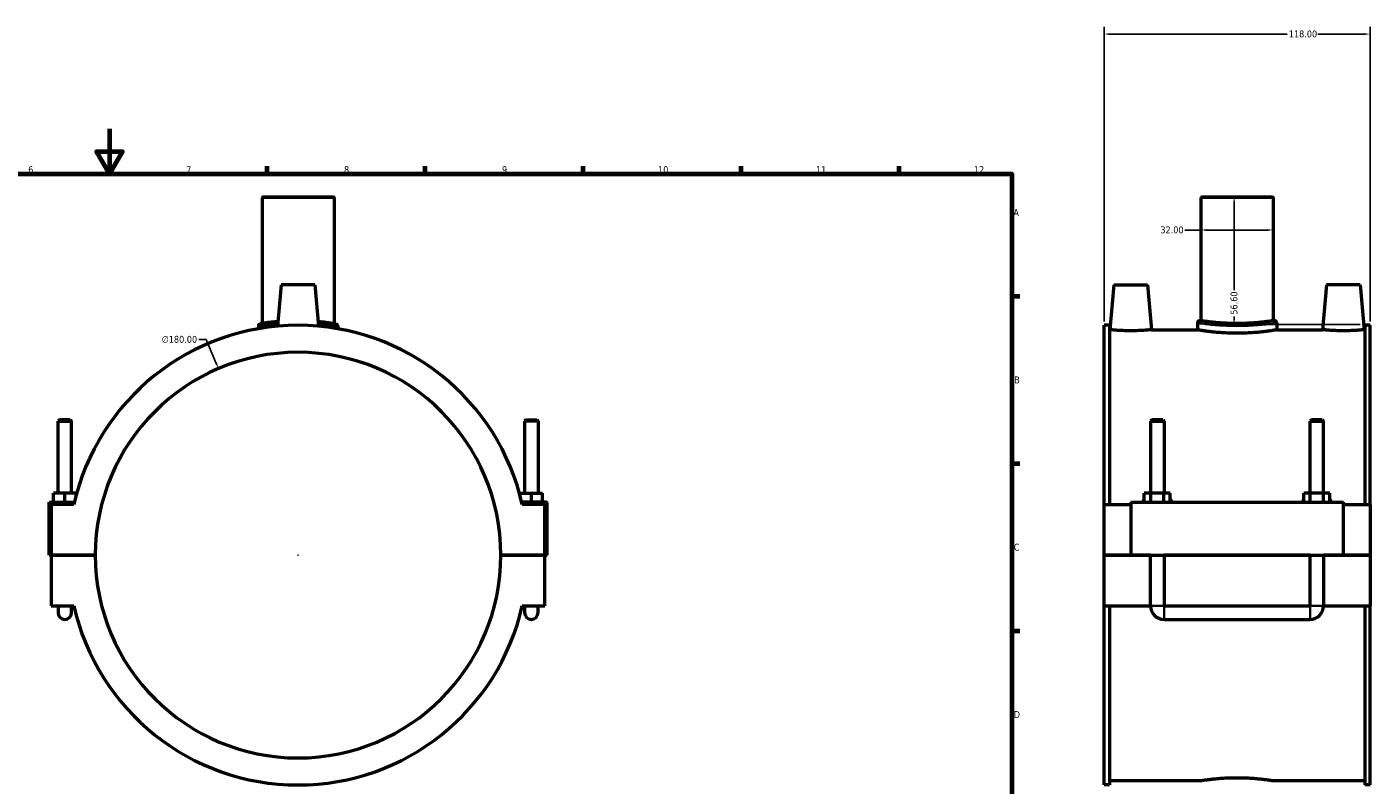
# Model space of a CAD drawing. Header units: millimetres. Extents: x 0 to 1126, y -37 to 1102.
# Tile 3 of 4: x 384 to 981, y 303 to 639. Entities that reach past the tile are written whole.
import ezdxf

# ---------------------------------------------------------------- set-up
doc = ezdxf.new("R2010")
doc.units = ezdxf.units.MM
for name, color, linetype, lineweight in [('Border (ANSI)', 7, 'Continuous', 70), ('Dimension (ANSI)', 7, 'Continuous', 25), ('Visible (ANSI)', 7, 'Continuous', 50), ('Visible Narrow (ANSI)', 7, 'Continuous', 35)]:
    doc.layers.add(name, color=color, linetype=linetype, lineweight=lineweight)
doc.styles.add('Note Text (ANSI)', font='tahoma.ttf')
doc.dimstyles.new('Default - mm (ANSI)', dxfattribs={"dimtxt": 3.048, "dimasz": 2.5, "dimexe": 3.175, "dimexo": 1.6002, "dimgap": 0.8, "dimtad": 0, "dimtoh": 1, "dimrnd": 1e-08, "dimzin": 4, "dimdsep": 46, "dimtxsty": 'Note Text (ANSI)', "dimcen": 0.09, "dimdle": 10, "dimclrd": 256, "dimclre": 256, "dimclrt": 256, "dimadec": 1, "dimazin": 1, "dimtfac": 1, "dimtofl": 0, "dimtmove": 0, "dimatfit": 3, "dimfxl": 1, "dimtolj": 1, "dimtzin": 4, "dimlwd": -1, "dimlwe": -1, "dimarcsym": 0})

# ---------------------------------------------------------------- blocks, each defined once
blk = doc.blocks.new('Borders Default Border')
at = {"layer": 'Border (ANSI)'}
for p, q in [((490.58, 574), (490.58, 577.45)), ((560.67, 574), (560.67, 577.45)), ((630.75, 574), (630.75, 577.45)), ((700.83, 574), (700.83, 577.45)), ((770.92, 574), (770.92, 577.45)), ((821, 519.75), (824.45, 519.75)), ((821, 445.5), (824.45, 445.5)), ((821, 371.25), (824.45, 371.25))]:
    blk.add_line(p, q, dxfattribs=at)
at = {"layer": 'Border (ANSI)', "flags": 128}
for points in [[(420.5, 594), (420.5, 574), (414.73, 584), (426.27, 584), (420.5, 574)], [(20, 20), (20, 574), (821, 574), (821, 20), (20, 20)]]:
    blk.add_lwpolyline(points, dxfattribs=at)
at = {"layer": 'Border (ANSI)', "attachment_point": 7, "style": 'Note Text (ANSI)'}
for s, insert, char_height in [('6', (384.49, 574.34), 3.05), ('7', (454.6, 574.4), 3.05), ('8', (524.63, 574.33), 3.05), ('9', (594.7, 574.34), 3.05), ('10', (663.96, 574.34), 3.048), ('11', (734.04, 574.4), 3.048), ('12', (804.13, 574.4), 3.048), ('A', (821.63, 555.35), 3.05), ('B', (821.99, 481.1), 3.05), ('C', (821.8, 406.8), 3.05), ('D', (821.81, 332.6), 3.05)]:
    blk.add_mtext(s, dxfattribs=dict(at, insert=insert, char_height=char_height))
blk = doc.blocks.new('*D6')
at = {"layer": 'Defpoints', "color": 0, "transparency": 16777216}
for p in [(979.87, 636.09), (861.87, 506.86), (979.87, 506.86)]:
    blk.add_point(p, dxfattribs=at)
at = {"layer": 'Dimension (ANSI)', "transparency": 16777216}
for p, q in [((861.87, 508.47), (861.87, 639.26)), ((979.87, 508.47), (979.87, 639.26)), ((864.37, 636.09), (943.03, 636.09)), ((977.37, 636.09), (956.71, 636.09))]:
    blk.add_line(p, q, dxfattribs=at)
for points in [[(864.37, 636.5), (864.37, 635.67), (861.87, 636.09)], [(977.37, 636.5), (977.37, 635.67), (979.87, 636.09)]]:
    blk.add_solid(points, dxfattribs=at)
at = {"layer": 'Dimension (ANSI)', "transparency": 16777216, "insert": (943.83, 637.68), "char_height": 3.048, "attachment_point": 1, "style": 'Note Text (ANSI)'}
blk.add_mtext('\\A1;118.00', dxfattribs=at)
blk = doc.blocks.new('*D7')
at = {"layer": 'Defpoints', "color": 0, "transparency": 16777216}
for p in [(920.87, 563.86), (919.56, 507.26), (977.11, 507.26)]:
    blk.add_point(p, dxfattribs=at)
at = {"layer": 'Dimension (ANSI)', "transparency": 16777216}
for p, q in [((919.56, 561.36), (919.56, 522.37)), ((919.56, 509.76), (919.56, 510.77)), ((975.51, 507.26), (916.39, 507.26))]:
    blk.add_line(p, q, dxfattribs=at)
for points in [[(919.15, 561.36), (919.98, 561.36), (919.56, 563.86)], [(919.15, 509.76), (919.98, 509.76), (919.56, 507.26)]]:
    blk.add_solid(points, dxfattribs=at)
at = {"layer": 'Dimension (ANSI)', "transparency": 16777216, "insert": (917.98, 511.57), "char_height": 3.048, "attachment_point": 1, "rotation": 90, "style": 'Note Text (ANSI)'}
blk.add_mtext('\\A1;56.60', dxfattribs=at)
blk = doc.blocks.new('*D8')
at = {"layer": 'Defpoints', "color": 0, "transparency": 16777216}
for p in [(468.92, 487.65), (539.55, 322.08)]:
    blk.add_point(p, dxfattribs=at)
at = {"layer": 'Dimension (ANSI)', "transparency": 16777216}
for p, q in [((460.21, 500.51), (463.43, 500.51)), ((463.43, 500.51), (467.94, 489.95)), ((504.14, 404.86), (504.32, 404.86)), ((504.23, 404.77), (504.23, 404.95))]:
    blk.add_line(p, q, dxfattribs=at)
blk.add_solid([(468.32, 490.11), (467.56, 489.78), (468.92, 487.65)], dxfattribs=at)
at = {"layer": 'Dimension (ANSI)', "transparency": 16777216, "insert": (443.73, 502.15), "char_height": 3.048, "attachment_point": 1, "style": 'Note Text (ANSI)'}
blk.add_mtext('\\A1;∅180.00', dxfattribs=at)
blk = doc.blocks.new('*D9')
at = {"layer": 'Defpoints', "color": 0, "transparency": 16777216}
for p in [(904.87, 549.14), (904.87, 549.14), (936.87, 549.14)]:
    blk.add_point(p, dxfattribs=at)
at = {"layer": 'Dimension (ANSI)', "transparency": 16777216}
for p, q in [((904.87, 549.14), (897.69, 549.14)), ((934.37, 549.14), (907.37, 549.14))]:
    blk.add_line(p, q, dxfattribs=at)
for points in [[(907.37, 549.56), (907.37, 548.72), (904.87, 549.14)], [(934.37, 549.56), (934.37, 548.72), (936.87, 549.14)]]:
    blk.add_solid(points, dxfattribs=at)
at = {"layer": 'Dimension (ANSI)', "transparency": 16777216, "insert": (886.84, 550.73), "char_height": 3.048, "attachment_point": 1, "style": 'Note Text (ANSI)'}
blk.add_mtext('\\A1;32.00', dxfattribs=at)

msp = doc.modelspace()

# ---------------------------------------------------------------- linework, layer by layer
at = {"layer": 'Visible (ANSI)'}
for p, q in [((488.5525, 563.8649), (488.2325, 563.5449)), ((520.2325, 563.5449), (488.2325, 563.5449)), ((488.2325, 563.5449), (488.2325, 507.6267)), ((488.5525, 563.8649), (519.9125, 563.8649)), ((519.9125, 563.8649), (520.2325, 563.5449)), ((520.2325, 563.5449), (520.2325, 507.6267)), ((905.1862, 563.8649), (904.8662, 563.5449)), ((936.8662, 563.5449), (904.8662, 563.5449)), ((904.8662, 563.5449), (904.8662, 508.8649)), ((905.1862, 563.8649), (936.5462, 563.8649)), ((936.5462, 563.8649), (936.8662, 563.5449)), ((936.8662, 563.5449), (936.8662, 508.8649)), ((496.7325, 524.8649), (495.122, 506.4572)), ((511.7325, 524.8649), (496.7325, 524.8649)), ((511.7325, 524.8649), (513.3429, 506.4572)), ((866.1662, 524.8649), (864.4165, 504.8649)), ((866.1662, 524.8649), (881.1662, 524.8649)), ((881.1662, 524.8649), (882.916, 504.8649)), ((960.5662, 524.8649), (958.8165, 504.8649)), ((975.5662, 524.8649), (960.5662, 524.8649)), ((975.5662, 524.8649), (977.316, 504.8649)), ((903.2662, 507.9049), (903.2662, 504.8649)), ((904.8662, 508.8649), (904.2262, 508.8649)), ((937.5062, 508.8649), (936.8662, 508.8649)), ((938.4662, 507.9049), (938.4662, 504.8649)), ((486.6325, 506.5524), (486.6325, 505.335)), ((521.8325, 506.5524), (521.8325, 505.335)), ((861.8662, 427.3649), (861.8662, 506.8649)), ((864.2262, 506.8649), (861.8662, 506.8649)), ((864.2262, 506.8649), (864.2262, 427.3649)), ((864.2262, 504.8649), (864.4165, 504.8649)), ((882.916, 504.8649), (903.2662, 504.8649)), ((938.4662, 504.8649), (958.8165, 504.8649)), ((977.316, 504.8649), (977.5062, 504.8649)), ((977.5062, 506.8649), (977.5062, 427.3649)), ((979.8662, 506.8649), (977.5062, 506.8649)), ((979.8662, 427.3649), (979.8662, 506.8649)), ((398.3325, 464.9149), (397.7325, 464.3149)), ((397.7325, 464.3149), (403.7325, 464.3149)), ((397.7325, 432.3649), (397.7325, 464.3149)), ((403.1325, 464.9149), (398.3325, 464.9149)), ((403.1325, 464.9149), (403.7325, 464.3149)), ((403.7325, 432.3649), (403.7325, 464.3149)), ((605.3325, 464.9149), (604.7325, 464.3149)), ((610.7325, 464.3149), (604.7325, 464.3149)), ((604.7325, 464.3149), (604.7325, 432.3649)), ((605.3325, 464.9149), (610.1325, 464.9149)), ((610.1325, 464.9149), (610.7325, 464.3149)), ((610.7325, 464.3149), (610.7325, 432.3649)), ((883.0662, 464.9149), (882.4662, 464.3149)), ((882.4662, 464.3149), (888.4662, 464.3149)), ((882.4662, 464.3149), (882.4662, 432.3649)), ((887.8662, 464.9149), (883.0662, 464.9149)), ((887.8662, 464.9149), (888.4662, 464.3149)), ((888.4662, 464.3149), (888.4662, 432.3649)), ((953.8662, 464.9149), (953.2662, 464.3149)), ((953.2662, 464.3149), (959.2662, 464.3149)), ((953.2662, 432.3649), (953.2662, 464.3149)), ((958.6662, 464.9149), (953.8662, 464.9149)), ((958.6662, 464.9149), (959.2662, 464.3149)), ((959.2662, 432.3649), (959.2662, 464.3149)), ((395.7325, 428.3649), (395.7325, 432.3649)), ((400.7325, 432.3649), (395.7325, 432.3649)), ((405.7325, 432.3649), (400.7325, 432.3649)), ((400.7325, 428.3649), (400.7325, 432.3649)), ((405.7325, 431.3554), (405.7325, 432.3649)), ((602.7325, 432.3649), (607.7325, 432.3649)), ((602.7325, 431.3554), (602.7325, 432.3649)), ((607.7325, 428.3649), (607.7325, 432.3649)), ((607.7325, 432.3649), (612.7325, 432.3649)), ((612.7325, 428.3649), (612.7325, 432.3649)), ((879.6927, 428.3649), (879.6927, 432.3649)), ((882.5795, 432.3649), (879.6927, 432.3649)), ((882.5795, 428.3649), (882.5795, 432.3649)), ((888.353, 432.3649), (882.5795, 432.3649)), ((888.353, 428.3649), (888.353, 432.3649)), ((891.2398, 432.3649), (888.353, 432.3649)), ((891.2398, 428.3649), (891.2398, 432.3649)), ((950.4927, 428.3649), (950.4927, 432.3649)), ((953.3795, 432.3649), (950.4927, 432.3649)), ((953.3795, 428.3649), (953.3795, 432.3649)), ((959.153, 432.3649), (953.3795, 432.3649)), ((959.153, 428.3649), (959.153, 432.3649)), ((962.0398, 432.3649), (959.153, 432.3649)), ((962.0398, 428.3649), (962.0398, 432.3649)), ((393.7325, 428.3649), (404.9765, 428.3649)), ((393.7325, 404.9149), (393.7325, 428.3649)), ((404.745, 427.3649), (394.7325, 427.3649)), ((394.7325, 427.3649), (394.7325, 404.9149)), ((614.2325, 428.3649), (603.4885, 428.3649)), ((613.7325, 427.3649), (603.7199, 427.3649)), ((613.7325, 404.9149), (613.7325, 427.3649)), ((614.7325, 404.9149), (614.7325, 427.8649)), ((861.8662, 427.3649), (873.6662, 427.3649)), ((861.8662, 404.9149), (861.8662, 427.3649)), ((873.6662, 428.3649), (873.6662, 404.9149)), ((873.6662, 428.3649), (968.0662, 428.3649)), ((968.0662, 404.9149), (968.0662, 428.3649)), ((968.0662, 427.3649), (979.8662, 427.3649)), ((979.8662, 427.3649), (979.8662, 404.9149)), ((394.7325, 404.9149), (393.7325, 404.9149)), ((394.7325, 404.9149), (414.2325, 404.9149)), ((394.7325, 404.8149), (394.7325, 382.3649)), ((414.2325, 404.8149), (394.7325, 404.8149)), ((397.7325, 404.8149), (397.7325, 404.9149)), ((403.7325, 404.8149), (403.7325, 404.9149)), ((594.2325, 404.9149), (613.7325, 404.9149)), ((613.7325, 404.8149), (594.2325, 404.8149)), ((604.7325, 404.9149), (604.7325, 404.8149)), ((610.7325, 404.9149), (610.7325, 404.8149)), ((613.7325, 404.9149), (614.7325, 404.9149)), ((613.7325, 382.3649), (613.7325, 404.8149)), ((861.8662, 404.9149), (873.6662, 404.9149)), ((861.8662, 382.3649), (861.8662, 404.8149)), ((882.4662, 404.8149), (861.8662, 404.8149)), ((873.6662, 404.9149), (968.0662, 404.9149)), ((882.4662, 404.9149), (882.4662, 404.8149)), ((882.4662, 382.3649), (882.4662, 404.8149)), ((888.4662, 404.9149), (888.4662, 404.8149)), ((888.4662, 404.8149), (888.4662, 382.3649)), ((953.2662, 404.8149), (888.4662, 404.8149)), ((953.2662, 404.8149), (953.2662, 404.9149)), ((953.2662, 382.3649), (953.2662, 404.8149)), ((959.2662, 404.8149), (959.2662, 404.9149)), ((959.2662, 404.8149), (959.2662, 382.3649)), ((979.8662, 404.8149), (959.2662, 404.8149)), ((968.0662, 404.9149), (979.8662, 404.9149)), ((979.8662, 404.8149), (979.8662, 382.3649)), ((394.7325, 382.3649), (404.745, 382.3649)), ((397.7325, 382.3649), (397.7325, 379.3649)), ((403.7325, 379.3649), (403.7325, 382.3649)), ((603.7199, 382.3649), (613.7325, 382.3649)), ((604.7325, 382.3649), (604.7325, 379.3649)), ((610.7325, 379.3649), (610.7325, 382.3649)), ((861.8662, 302.8649), (861.8662, 382.3649)), ((861.8662, 382.3649), (882.4662, 382.3649)), ((864.2262, 382.3649), (864.2262, 302.8649)), ((888.4662, 382.3649), (953.2662, 382.3649)), ((959.2662, 382.3649), (979.8662, 382.3649)), ((977.5062, 382.3649), (977.5062, 302.8649)), ((979.8662, 302.8649), (979.8662, 382.3649)), ((888.4662, 376.3649), (953.2662, 376.3649)), ((864.2262, 304.8649), (905.1862, 304.8649)), ((936.5462, 304.8649), (977.5062, 304.8649)), ((864.2262, 302.8649), (861.8662, 302.8649)), ((979.8662, 302.8649), (977.5062, 302.8649))]:
    msp.add_line(p, q, dxfattribs=at)
for centre, radius, start, end in [((904.2262, 507.9049), 0.96, 90, 180), ((937.5062, 507.9049), 0.96, 0, 90), ((504.2325, 404.8649), 102, 12.7435852, 167.2564148), ((487.5925, 506.5524), 0.96, 99.2934314, 180), ((520.8725, 506.5524), 0.96, 0, 80.7065686), ((504.2325, 404.8649), 90, 0.031831, 179.968169), ((614.2325, 427.8649), 0.5, 0, 90), ((504.2325, 404.8649), 90, 180.031831, 359.968169), ((504.2325, 404.8649), 102, 192.7435852, 347.2564148), ((888.4662, 382.3649), 6, 180, 270), ((953.2662, 382.3649), 6, 270, 0), ((400.7325, 379.3649), 3, 180, 0), ((607.7325, 379.3649), 3, 180, 0)]:
    msp.add_arc(centre, radius, start, end, dxfattribs=at)
for points, knots in [([(495.2991, 508.4805), (493.128, 508.2931), (491.2765, 508.0636), (488.4181, 507.6668), (487.5513, 507.5184), (487.441, 507.5004), (487.4375, 507.4998), (487.4376, 507.4999)], [8.92039972, 8.92039972, 8.92039972, 8.92039972, 9.69629549, 9.69629549, 10.56926919, 10.56926919, 10.62950413, 10.62950413, 10.62950413, 10.62950413]), ([(521.0275, 507.4998), (521.0275, 507.4998), (520.7888, 507.5396), (519.5889, 507.7276), (518.2881, 507.9255), (515.5537, 508.2517), (514.411, 508.3727), (513.1653, 508.4802)], [5.31475529, 5.31475529, 5.31475529, 5.31475529, 5.80605929, 5.80605929, 6.57875521, 6.57875521, 7.02387236, 7.02387236, 7.02387236, 7.02387236]), ([(920.8662, 507.6267), (919.86, 507.6267), (918.8199, 507.6419), (916.752, 507.7039), (915.7242, 507.7506), (913.7536, 507.8679), (912.8093, 507.9384), (911.0635, 508.0896), (910.2619, 508.17), (908.8432, 508.3253), (908.1772, 508.4056), (907.0029, 508.556), (906.4945, 508.6261), (905.6775, 508.7424), (905.3684, 508.7886), (904.9627, 508.8499), (904.8662, 508.8649), (904.8662, 508.8649)], [0, 0, 0, 0, 0.30186785, 0.30186785, 0.6037357, 0.6037357, 0.90560356, 0.90560356, 1.20747141, 1.20747141, 1.50933343, 1.50933343, 1.81119545, 1.81119545, 2.11305747, 2.11305747, 2.41491949, 2.41491949, 2.41491949, 2.41491949]), ([(936.8662, 508.8649), (936.8662, 508.8649), (936.7698, 508.8499), (936.3641, 508.7886), (936.0549, 508.7424), (935.238, 508.6261), (934.7296, 508.556), (933.5553, 508.4056), (932.8893, 508.3253), (931.4706, 508.17), (930.669, 508.0896), (928.9232, 507.9384), (927.9789, 507.8679), (926.0083, 507.7506), (924.9805, 507.7039), (922.9125, 507.6419), (921.8725, 507.6267), (920.8662, 507.6267)], [7.24475847, 7.24475847, 7.24475847, 7.24475847, 7.54662049, 7.54662049, 7.84848251, 7.84848251, 8.15034454, 8.15034454, 8.45220656, 8.45220656, 8.75407441, 8.75407441, 9.05594226, 9.05594226, 9.35781011, 9.35781011, 9.65967796, 9.65967796, 9.65967796, 9.65967796]), ([(882.916, 504.8649), (882.916, 504.8649), (882.6848, 504.8425), (881.744, 504.7613), (881.0344, 504.7037), (879.3947, 504.5953), (878.3547, 504.5373), (876.073, 504.4554), (874.8313, 504.4326), (872.5012, 504.4326), (871.2595, 504.4554), (868.9778, 504.5373), (867.9378, 504.5953), (866.2981, 504.7037), (865.5885, 504.7613), (864.6477, 504.8425), (864.4165, 504.8649), (864.4165, 504.8649)], [1.39742277, 1.39742277, 1.39742277, 1.39742277, 1.74661458, 1.74661458, 2.09580639, 2.09580639, 2.44532596, 2.44532596, 2.79484554, 2.79484554, 3.14436511, 3.14436511, 3.49388468, 3.49388468, 3.8430765, 3.8430765, 4.19226831, 4.19226831, 4.19226831, 4.19226831]), ([(938.4662, 504.8649), (938.4662, 504.8649), (938.36, 504.846), (937.9135, 504.7688), (937.5733, 504.7106), (936.6745, 504.5641), (936.1152, 504.4759), (934.8237, 504.2864), (934.0913, 504.1853), (932.5313, 503.9896), (931.6499, 503.8882), (929.7301, 503.6975), (928.6916, 503.6085), (926.5242, 503.4604), (925.3934, 503.4014), (923.1182, 503.3231), (921.9737, 503.3039), (919.7588, 503.3039), (918.6143, 503.3231), (916.3391, 503.4014), (915.2083, 503.4604), (913.0409, 503.6085), (912.0024, 503.6975), (910.0825, 503.8882), (909.2012, 503.9896), (907.6412, 504.1853), (906.9088, 504.2864), (905.6173, 504.4759), (905.058, 504.5641), (904.1592, 504.7106), (903.819, 504.7688), (903.3725, 504.846), (903.2662, 504.8649), (903.2662, 504.8649)], [2.65783357, 2.65783357, 2.65783357, 2.65783357, 2.99005723, 2.99005723, 3.3222809, 3.3222809, 3.65450456, 3.65450456, 3.98672822, 3.98672822, 4.31896295, 4.31896295, 4.65119768, 4.65119768, 4.98343241, 4.98343241, 5.31566714, 5.31566714, 5.64790187, 5.64790187, 5.9801366, 5.9801366, 6.31237133, 6.31237133, 6.64460606, 6.64460606, 6.97682973, 6.97682973, 7.30905339, 7.30905339, 7.64127705, 7.64127705, 7.97350071, 7.97350071, 7.97350071, 7.97350071]), ([(977.316, 504.8649), (977.316, 504.8649), (977.0848, 504.8425), (976.144, 504.7613), (975.4344, 504.7037), (973.7947, 504.5953), (972.7547, 504.5373), (970.473, 504.4554), (969.2313, 504.4326), (968.0662, 504.4326), (966.9012, 504.4326), (965.6595, 504.4554), (963.3778, 504.5373), (962.3378, 504.5953), (960.6981, 504.7037), (959.9885, 504.7613), (959.0477, 504.8425), (958.8165, 504.8649), (958.8165, 504.8649)], [4.19226831, 4.19226831, 4.19226831, 4.19226831, 4.54146012, 4.54146012, 4.89065193, 4.89065193, 5.2401715, 5.2401715, 5.58969108, 5.58969108, 5.58969108, 5.93921065, 5.93921065, 6.28873022, 6.28873022, 6.63792203, 6.63792203, 6.98711384, 6.98711384, 6.98711384, 6.98711384]), ([(905.1862, 304.8649), (905.1862, 304.8649), (905.2808, 304.8798), (905.6784, 304.9411), (905.9814, 304.9872), (906.782, 305.1034), (907.2802, 305.1734), (908.431, 305.3237), (909.0837, 305.4039), (910.474, 305.559), (911.2594, 305.6394), (912.9703, 305.7904), (913.8957, 305.8608), (915.8268, 305.978), (916.8341, 306.0247), (918.8608, 306.0867), (919.8801, 306.1018), (921.8524, 306.1018), (922.8717, 306.0867), (924.8984, 306.0247), (925.9057, 305.978), (927.8368, 305.8608), (928.7622, 305.7904), (930.473, 305.6394), (931.2585, 305.559), (932.6488, 305.4039), (933.3015, 305.3237), (934.4522, 305.1734), (934.9505, 305.1034), (935.7511, 304.9872), (936.0541, 304.9411), (936.4517, 304.8798), (936.5462, 304.8649), (936.5462, 304.8649)], [2.3667797, 2.3667797, 2.3667797, 2.3667797, 2.66262407, 2.66262407, 2.95846845, 2.95846845, 3.25431283, 3.25431283, 3.5501572, 3.5501572, 3.84600775, 3.84600775, 4.1418583, 4.1418583, 4.43770885, 4.43770885, 4.7335594, 4.7335594, 5.02940994, 5.02940994, 5.32526049, 5.32526049, 5.62111104, 5.62111104, 5.91696159, 5.91696159, 6.21280597, 6.21280597, 6.50865034, 6.50865034, 6.80449472, 6.80449472, 7.10033909, 7.10033909, 7.10033909, 7.10033909])]:
    msp.add_open_spline(points, degree=3, knots=knots, dxfattribs=at)
at = {"layer": 'Visible Narrow (ANSI)'}
for p, q in [((882.5032, 382.3649), (888.4293, 382.3649)), ((888.4662, 376.4018), (888.4662, 382.3279)), ((953.2662, 376.4018), (953.2662, 382.3279)), ((959.2293, 382.3649), (953.3032, 382.3649))]:
    msp.add_line(p, q, dxfattribs=at)
msp.add_arc((520.8725, 506.5524), 0.96, 4.0353284, 76.6712402, dxfattribs=at)
for points, knots in [([(903.485, 507.8712), (903.9011, 507.8072), (904.9022, 507.6569), (908.0962, 507.2543), (910.4248, 506.9993), (915.6919, 506.6407), (918.6041, 506.5382), (924.524, 506.5708), (927.5194, 506.7179), (932.56, 507.1253), (934.6383, 507.3736), (937.1736, 507.7096), (937.9073, 507.8193), (938.2479, 507.8713)], [-13.02114983, -13.02114983, -13.02114983, -13.02114983, -12.26243545, -12.26243545, -11.40174407, -11.40174407, -10.56926919, -10.56926919, -9.69629549, -9.69629549, -8.86064709, -8.86064709, -8.23786975, -8.23786975, -8.23786975, -8.23786975]), ([(937.2998, 508.831), (936.9778, 508.7785), (936.2841, 508.6678), (933.8871, 508.3287), (931.9222, 508.078), (927.1565, 507.6668), (924.3245, 507.5184), (918.7275, 507.4855), (915.9741, 507.5889), (910.9943, 507.9508), (908.7927, 508.2082), (905.773, 508.6145), (904.8264, 508.7663), (904.4331, 508.8308)], [8.23786975, 8.23786975, 8.23786975, 8.23786975, 8.86064709, 8.86064709, 9.69629549, 9.69629549, 10.56926919, 10.56926919, 11.40174407, 11.40174407, 12.26243545, 12.26243545, 13.02114983, 13.02114983, 13.02114983, 13.02114983]), ([(486.6561, 506.5561), (486.809, 506.5801), (487.7095, 506.7244), (490.5678, 507.0995), (492.3564, 507.3102), (494.4502, 507.4889)], [-10.54209208, -10.54209208, -10.54209208, -10.54209208, -9.69629549, -9.69629549, -8.96867527, -8.96867527, -8.96867527, -8.96867527]), ([(514.0143, 507.4887), (515.1569, 507.3913), (516.2099, 507.2846), (518.9618, 506.9742), (520.3249, 506.7781), (521.4954, 506.6048), (521.7359, 506.5675), (521.8088, 506.5561)], [-6.97559705, -6.97559705, -6.97559705, -6.97559705, -6.57875521, -6.57875521, -5.80605929, -5.80605929, -5.40216801, -5.40216801, -5.40216801, -5.40216801]), ([(879.6383, 430.0638), (879.3519, 429.6075), (879.0875, 429.1345), (878.8087, 428.586), (878.7764, 428.5216), (878.7444, 428.457)], [-1.036986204, -1.036986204, -1.036986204, -1.036986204, -0.882163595, -0.882163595, -0.861641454, -0.861641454, -0.861641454, -0.861641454]), ([(892.1881, 428.457), (892.1561, 428.5216), (892.1238, 428.586), (891.845, 429.1345), (891.5806, 429.6075), (891.2942, 430.0638)], [-2.673268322, -2.673268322, -2.673268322, -2.673268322, -2.652746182, -2.652746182, -2.497923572, -2.497923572, -2.497923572, -2.497923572]), ([(950.4383, 430.0638), (950.1519, 429.6075), (949.8875, 429.1345), (949.6087, 428.586), (949.5764, 428.5216), (949.5444, 428.457)], [-1.036986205, -1.036986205, -1.036986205, -1.036986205, -0.882163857, -0.882163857, -0.861641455, -0.861641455, -0.861641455, -0.861641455]), ([(962.9881, 428.457), (962.9561, 428.5216), (962.9238, 428.586), (962.645, 429.1345), (962.3806, 429.6075), (962.0942, 430.0638)], [-2.673268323, -2.673268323, -2.673268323, -2.673268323, -2.652745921, -2.652745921, -2.497923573, -2.497923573, -2.497923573, -2.497923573])]:
    msp.add_open_spline(points, degree=3, knots=knots, dxfattribs=at)
for points in [[(882.4135, 433.1464), (882.0978, 432.925), (881.799, 432.677), (881.5163, 432.4097)], [(889.4162, 432.4097), (889.1335, 432.677), (888.8347, 432.925), (888.519, 433.1464)], [(953.2135, 433.1464), (952.8978, 432.925), (952.599, 432.677), (952.3163, 432.4097)], [(960.2162, 432.4097), (959.9335, 432.677), (959.6347, 432.925), (959.319, 433.1464)]]:
    msp.add_open_spline(points, degree=3, dxfattribs=at)

# ---------------------------------------------------------------- block references
msp.add_blockref('Borders Default Border', (0, 0))

# ---------------------------------------------------------------- dimensions: what is measured, and where the dimension line sits
at = {"layer": 'Dimension (ANSI)'}
for base, p1, p2, angle, override, picture, middle in [((979.8662, 636.0854), (861.8662, 506.8649), (979.8662, 506.8649), 180, {"dimtoh": 0, "dimdec": 2, "dimtp": 0, "dimtm": 0, "dimtdec": 2, "dimatfit": 1}, '*D6', (949.8662, 636.0854)), ((919.5632, 507.2611), (920.8662, 563.8649), (977.1064, 507.2611), 90, {"dimtoh": 0, "dimdec": 2, "dimse1": 1, "dimtp": 0, "dimtm": 0, "dimtdec": 2, "dimatfit": 1}, '*D7', (919.5632, 516.5704)), ((904.8662, 549.1405), (936.8662, 549.1405), (904.8662, 549.1405), 180, {"dimtoh": 0, "dimdec": 2, "dimse1": 1, "dimse2": 1, "dimtp": 0, "dimtm": 0, "dimtdec": 2, "dimatfit": 2}, '*D9', (891.8662, 549.1405))]:
    dim = msp.add_linear_dim(base=base, p1=p1, p2=p2, angle=angle, dimstyle='Default - mm (ANSI)', override=override, dxfattribs=at)
    dim.commit()
    dim.dimension.update_dxf_attribs({"geometry": picture, "text_midpoint": middle, "dimtype": 160})
dim = msp.add_diameter_dim_2p(p1=(539.5453, 322.082), p2=(468.9197, 487.6478), dimstyle='Default - mm (ANSI)', override={"dimtih": 1, "dimdec": 2, "dimlfac": 1, "dimtp": 0, "dimtm": 0, "dimtdec": 2}, dxfattribs=at)
dim.commit()
dim.dimension.update_dxf_attribs({"geometry": '*D8', "text_midpoint": (451.5719, 500.5108), "dimtype": 163})

doc.saveas('drawing.dxf')
